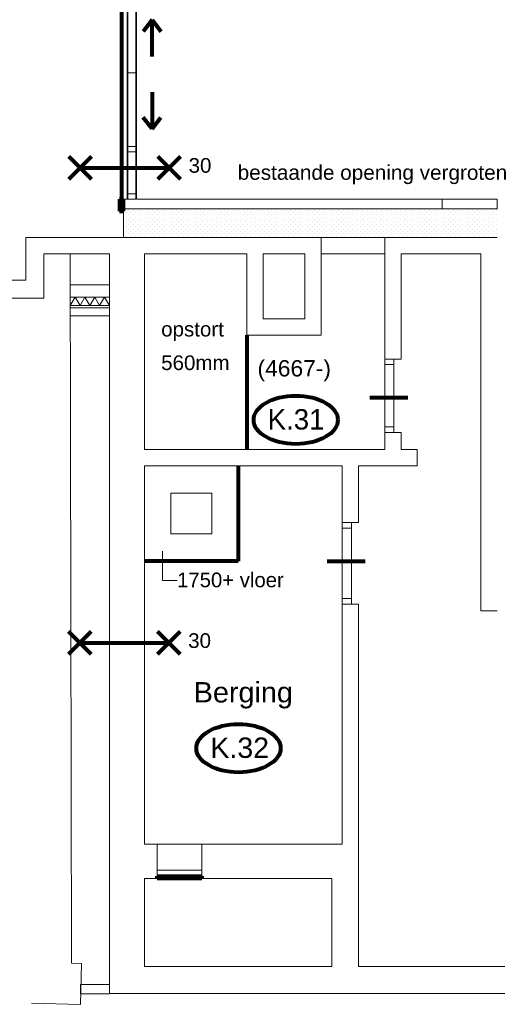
# Model space of a CAD drawing. Header units: millimetres. Extents: x -90830 to 24172, y -102460 to 73669.
# Tile 57 of 198: x -57363 to -51509, y 39715 to 51787. Entities that reach past the tile are written whole.
import ezdxf

# ---------------------------------------------------------------- set-up
doc = ezdxf.new("R2010")
doc.units = ezdxf.units.MM
for name, color, linetype, lineweight in [('Algemeen', 253, 'Continuous', 9), ('Algemeen01', 253, 'Continuous', 80), ('B21-BUITENWANDEN_1', 253, 'Continuous', 9), ('K21-BUITENWANDEN_1', 253, 'Continuous', 9), ('K22-BINNENWANDEN_1', 253, 'Continuous', 9), ('Standard', 253, 'Continuous', 9)]:
    doc.layers.add(name, color=color, linetype=linetype, lineweight=lineweight)
doc.styles.add('ARIAL', font='arial.ttf')

msp = doc.modelspace()

# ---------------------------------------------------------------- linework, layer by layer
at = {"layer": 'Algemeen'}
for p, q in [((-55613, 44910), (-55613, 45272)), ((-55434, 44910), (-55613, 44910))]:
    msp.add_line(p, q, dxfattribs=at)
at = {"layer": 'Algemeen01'}
for p, q in [((-56115, 52685), (-56115, 49588)), ((-55741, 51784), (-55848, 51642)), ((-55741, 51334), (-55741, 51784)), ((-55741, 51784), (-55634, 51642)), ((-55741, 50897), (-55741, 50448)), ((-55741, 50448), (-55848, 50589)), ((-55741, 50448), (-55634, 50589)), ((-56623, 49972), (-56762, 50111)), ((-56623, 49972), (-56484, 50111)), ((-55531, 49972), (-55670, 50111)), ((-55531, 49972), (-55392, 50111)), ((-56623, 49972), (-56762, 49833)), ((-56623, 49972), (-55531, 49972)), ((-56623, 49972), (-56484, 49833)), ((-55531, 49972), (-55670, 49833)), ((-55531, 49972), (-55392, 49833)), ((-56089, 49588), (-56139, 49588)), ((-56139, 49588), (-56139, 49438)), ((-56089, 49438), (-56089, 49588)), ((-56089, 49438), (-56089, 49588)), ((-56139, 49438), (-56089, 49438)), ((-51509, 49458), (-51509, 49458)), ((-54579, 47918), (-54579, 46518)), ((-53070, 47157), (-52607, 47157)), ((-54684, 46318), (-54684, 45148)), ((-53593, 45149), (-53130, 45149)), ((-54684, 45148), (-55834, 45148)), ((-56628, 44146), (-56767, 44285)), ((-56628, 44146), (-56489, 44285)), ((-55536, 44146), (-55675, 44285)), ((-55536, 44146), (-55398, 44285)), ((-56628, 44146), (-56767, 44008)), ((-56628, 44146), (-55536, 44146)), ((-56628, 44146), (-56489, 44008)), ((-55536, 44146), (-55675, 44008)), ((-55536, 44146), (-55398, 44008)), ((-55679, 41285), (-55129, 41285)), ((-55679, 41259), (-55679, 41285)), ((-55129, 41259), (-55679, 41259)), ((-55129, 41285), (-55129, 41259))]:
    msp.add_line(p, q, dxfattribs=at)
for centre in [(-53979, 46881), (-54681, 42855)]:
    msp.add_ellipse(centre, major_axis=(516, 0), ratio=0.573767, dxfattribs=at)
at = {"layer": 'B21-BUITENWANDEN_1'}
msp.add_line((-56615, 39835), (-56618, 39836), dxfattribs=at)
at = {"layer": 'K21-BUITENWANDEN_1'}
for p, q in [((-56744, 48918), (-56728, 40218)), ((-56607, 40215), (-56728, 40218)), ((-56618, 39715), (-56607, 40215)), ((-56618, 39715), (-57217, 39728))]:
    msp.add_line(p, q, dxfattribs=at)
at = {"layer": 'K22-BINNENWANDEN_1'}
for p, q in [((-54594, 46590), (-54599, 46590)), ((-55009, 45983), (-55509, 45982)), ((-55509, 45982), (-55509, 45482)), ((-55009, 45983), (-55009, 45483)), ((-55009, 45483), (-55509, 45482))]:
    msp.add_line(p, q, dxfattribs=at)
at = {"layer": 'Standard'}
for p, q in [((-56046, 52685), (-56046, 49585)), ((-56039, 52685), (-56039, 49585)), ((-55939, 49585), (-55939, 52685)), ((-55932, 52685), (-55932, 49585)), ((-56046, 51136), (-56046, 51134)), ((-55932, 51136), (-56046, 51136)), ((-56046, 51134), (-55932, 51134)), ((-55932, 51134), (-55932, 51136)), ((-56046, 50234), (-56046, 50167)), ((-55932, 50234), (-56046, 50234)), ((-55932, 50167), (-55932, 50234)), ((-56046, 50167), (-55932, 50167)), ((-56046, 49652), (-56046, 49585)), ((-55932, 49652), (-56046, 49652)), ((-55932, 49585), (-55932, 49652)), ((-56039, 49588), (-56089, 49588)), ((-56089, 49588), (-56089, 49468)), ((-56046, 49585), (-55932, 49585)), ((-56039, 49585), (-55939, 49585)), ((-51509, 49588), (-55925, 49588)), ((-52184, 49468), (-52184, 49588)), ((-51509, 49468), (-51509, 49588)), ((-51509, 49468), (-56089, 49468)), ((-56089, 49468), (-56089, 49118)), ((-56089, 49468), (-51509, 49468)), ((-56086, 49453), (-56086, 49453)), ((-56086, 49394), (-56086, 49394)), ((-56057, 49424), (-56057, 49424)), ((-56028, 49453), (-56028, 49453)), ((-56028, 49395), (-56028, 49395)), ((-55999, 49424), (-55999, 49424)), ((-55969, 49453), (-55969, 49453)), ((-55969, 49395), (-55969, 49395)), ((-55940, 49424), (-55940, 49424)), ((-55911, 49453), (-55911, 49453)), ((-55911, 49395), (-55911, 49395)), ((-55881, 49424), (-55881, 49424)), ((-55852, 49453), (-55852, 49453)), ((-55852, 49395), (-55852, 49395)), ((-55823, 49424), (-55823, 49424)), ((-55794, 49453), (-55794, 49453)), ((-55794, 49395), (-55794, 49395)), ((-55764, 49424), (-55764, 49424)), ((-55735, 49453), (-55735, 49453)), ((-55735, 49394), (-55735, 49394)), ((-55706, 49424), (-55706, 49424)), ((-55677, 49453), (-55677, 49453)), ((-55677, 49395), (-55677, 49395)), ((-55648, 49424), (-55648, 49424)), ((-55618, 49453), (-55618, 49453)), ((-55618, 49395), (-55618, 49395)), ((-55589, 49424), (-55589, 49424)), ((-55560, 49453), (-55560, 49453)), ((-55560, 49395), (-55560, 49395)), ((-55530, 49424), (-55530, 49424)), ((-55501, 49453), (-55501, 49453)), ((-55501, 49395), (-55501, 49395)), ((-55472, 49424), (-55472, 49424)), ((-55443, 49453), (-55443, 49453)), ((-55443, 49395), (-55443, 49395)), ((-55413, 49424), (-55413, 49424)), ((-55384, 49453), (-55384, 49453)), ((-55384, 49394), (-55384, 49394)), ((-55355, 49424), (-55355, 49424)), ((-55326, 49453), (-55326, 49453)), ((-55326, 49395), (-55326, 49395)), ((-55297, 49424), (-55297, 49424)), ((-55267, 49453), (-55267, 49453)), ((-55267, 49395), (-55267, 49395)), ((-55238, 49424), (-55238, 49424)), ((-55209, 49453), (-55209, 49453)), ((-55209, 49395), (-55209, 49395)), ((-55179, 49424), (-55179, 49424)), ((-55150, 49453), (-55150, 49453)), ((-55150, 49395), (-55150, 49395)), ((-55121, 49424), (-55121, 49424)), ((-55092, 49453), (-55092, 49453)), ((-55092, 49395), (-55092, 49395)), ((-55062, 49424), (-55062, 49424)), ((-55033, 49453), (-55033, 49453)), ((-55033, 49394), (-55033, 49394)), ((-55004, 49424), (-55004, 49424)), ((-54975, 49453), (-54975, 49453)), ((-54975, 49395), (-54975, 49395)), ((-54946, 49424), (-54946, 49424)), ((-54916, 49453), (-54916, 49453)), ((-54916, 49395), (-54916, 49395)), ((-54887, 49424), (-54887, 49424)), ((-54858, 49453), (-54858, 49453)), ((-54858, 49395), (-54858, 49395)), ((-54828, 49424), (-54828, 49424)), ((-54799, 49453), (-54799, 49453)), ((-54799, 49395), (-54799, 49395)), ((-54770, 49424), (-54770, 49424)), ((-54741, 49453), (-54741, 49453)), ((-54741, 49395), (-54741, 49395)), ((-54711, 49424), (-54711, 49424)), ((-54682, 49453), (-54682, 49453)), ((-54682, 49394), (-54682, 49394)), ((-54653, 49424), (-54653, 49424)), ((-54624, 49453), (-54624, 49453)), ((-54624, 49395), (-54624, 49395)), ((-54595, 49424), (-54595, 49424)), ((-54565, 49453), (-54565, 49453)), ((-54565, 49395), (-54565, 49395)), ((-54536, 49424), (-54536, 49424)), ((-54507, 49453), (-54507, 49453)), ((-54507, 49395), (-54507, 49395)), ((-54477, 49424), (-54477, 49424)), ((-54448, 49453), (-54448, 49453)), ((-54448, 49395), (-54448, 49395)), ((-54419, 49424), (-54419, 49424)), ((-54390, 49453), (-54390, 49453)), ((-54390, 49395), (-54390, 49395)), ((-54360, 49424), (-54360, 49424)), ((-54331, 49453), (-54331, 49453)), ((-54331, 49394), (-54331, 49394)), ((-54302, 49424), (-54302, 49424)), ((-54273, 49453), (-54273, 49453)), ((-54273, 49395), (-54273, 49395)), ((-54244, 49424), (-54244, 49424)), ((-54214, 49453), (-54214, 49453)), ((-54214, 49395), (-54214, 49395)), ((-54185, 49424), (-54185, 49424)), ((-54156, 49453), (-54156, 49453)), ((-54156, 49395), (-54156, 49395)), ((-54126, 49424), (-54126, 49424)), ((-54097, 49453), (-54097, 49453)), ((-54097, 49395), (-54097, 49395)), ((-54068, 49424), (-54068, 49424)), ((-54039, 49453), (-54039, 49453)), ((-54039, 49395), (-54039, 49395)), ((-54009, 49424), (-54009, 49424)), ((-53980, 49453), (-53980, 49453)), ((-53980, 49394), (-53980, 49394)), ((-53951, 49424), (-53951, 49424)), ((-53922, 49453), (-53922, 49453)), ((-53922, 49395), (-53922, 49395)), ((-53893, 49424), (-53893, 49424)), ((-53863, 49453), (-53863, 49453)), ((-53863, 49395), (-53863, 49395)), ((-53834, 49424), (-53834, 49424)), ((-53805, 49453), (-53805, 49453)), ((-53805, 49395), (-53805, 49395)), ((-53775, 49424), (-53775, 49424)), ((-53746, 49453), (-53746, 49453)), ((-53746, 49395), (-53746, 49395)), ((-53717, 49424), (-53717, 49424)), ((-53688, 49453), (-53688, 49453)), ((-53688, 49395), (-53688, 49395)), ((-53658, 49424), (-53658, 49424)), ((-53629, 49453), (-53629, 49453)), ((-53629, 49394), (-53629, 49394)), ((-53600, 49424), (-53600, 49424)), ((-53571, 49453), (-53571, 49453)), ((-53571, 49395), (-53571, 49395)), ((-53542, 49424), (-53542, 49424)), ((-53512, 49453), (-53512, 49453)), ((-53512, 49395), (-53512, 49395)), ((-53483, 49424), (-53483, 49424)), ((-53454, 49453), (-53454, 49453)), ((-53454, 49395), (-53454, 49395)), ((-53424, 49424), (-53424, 49424)), ((-53395, 49453), (-53395, 49453)), ((-53395, 49395), (-53395, 49395)), ((-53366, 49424), (-53366, 49424)), ((-53337, 49453), (-53337, 49453)), ((-53337, 49395), (-53337, 49395)), ((-53307, 49424), (-53307, 49424)), ((-53278, 49453), (-53278, 49453)), ((-53278, 49394), (-53278, 49394)), ((-53249, 49424), (-53249, 49424)), ((-53220, 49453), (-53220, 49453)), ((-53220, 49395), (-53220, 49395)), ((-53191, 49424), (-53191, 49424)), ((-53161, 49453), (-53161, 49453)), ((-53161, 49395), (-53161, 49395)), ((-53132, 49424), (-53132, 49424)), ((-53103, 49453), (-53103, 49453)), ((-53103, 49395), (-53103, 49395)), ((-53073, 49424), (-53073, 49424)), ((-53044, 49453), (-53044, 49453)), ((-53044, 49395), (-53044, 49395)), ((-53015, 49424), (-53015, 49424)), ((-52986, 49453), (-52986, 49453)), ((-52986, 49395), (-52986, 49395)), ((-52956, 49424), (-52956, 49424)), ((-52927, 49453), (-52927, 49453)), ((-52927, 49394), (-52927, 49394)), ((-52898, 49424), (-52898, 49424)), ((-52869, 49453), (-52869, 49453)), ((-52869, 49395), (-52869, 49395)), ((-52840, 49424), (-52840, 49424)), ((-52810, 49453), (-52810, 49453)), ((-52810, 49395), (-52810, 49395)), ((-52781, 49424), (-52781, 49424)), ((-52752, 49453), (-52752, 49453)), ((-52752, 49395), (-52752, 49395)), ((-52722, 49424), (-52722, 49424)), ((-52693, 49453), (-52693, 49453)), ((-52693, 49395), (-52693, 49395)), ((-52664, 49424), (-52664, 49424)), ((-52635, 49453), (-52635, 49453)), ((-52635, 49395), (-52635, 49395)), ((-52605, 49424), (-52605, 49424)), ((-52576, 49453), (-52576, 49453)), ((-52576, 49394), (-52576, 49394)), ((-52547, 49424), (-52547, 49424)), ((-52518, 49453), (-52518, 49453)), ((-52518, 49395), (-52518, 49395)), ((-52489, 49424), (-52489, 49424)), ((-52459, 49453), (-52459, 49453)), ((-52459, 49395), (-52459, 49395)), ((-52430, 49424), (-52430, 49424)), ((-52401, 49453), (-52401, 49453)), ((-52401, 49395), (-52401, 49395)), ((-52371, 49424), (-52371, 49424)), ((-52342, 49453), (-52342, 49453)), ((-52342, 49395), (-52342, 49395)), ((-52313, 49424), (-52313, 49424)), ((-52284, 49453), (-52284, 49453)), ((-52284, 49395), (-52284, 49395)), ((-52254, 49424), (-52254, 49424)), ((-52225, 49453), (-52225, 49453)), ((-52225, 49394), (-52225, 49394)), ((-52196, 49424), (-52196, 49424)), ((-52184, 49468), (-52094, 49468)), ((-52167, 49453), (-52167, 49453)), ((-52167, 49395), (-52167, 49395)), ((-52138, 49424), (-52138, 49424)), ((-52108, 49453), (-52108, 49453)), ((-52108, 49395), (-52108, 49395)), ((-52079, 49424), (-52079, 49424)), ((-52050, 49453), (-52050, 49453)), ((-52050, 49395), (-52050, 49395)), ((-52020, 49424), (-52020, 49424)), ((-51991, 49453), (-51991, 49453)), ((-51991, 49395), (-51991, 49395)), ((-51962, 49424), (-51962, 49424)), ((-51933, 49453), (-51933, 49453)), ((-51933, 49395), (-51933, 49395)), ((-51903, 49424), (-51903, 49424)), ((-51874, 49453), (-51874, 49453)), ((-51874, 49394), (-51874, 49394)), ((-51845, 49424), (-51845, 49424)), ((-51816, 49453), (-51816, 49453)), ((-51816, 49395), (-51816, 49395)), ((-51787, 49424), (-51787, 49424)), ((-51757, 49453), (-51757, 49453)), ((-51757, 49395), (-51757, 49395)), ((-51728, 49424), (-51728, 49424)), ((-51699, 49453), (-51699, 49453)), ((-51699, 49395), (-51699, 49395)), ((-51669, 49424), (-51669, 49424)), ((-51640, 49453), (-51640, 49453)), ((-51640, 49395), (-51640, 49395)), ((-51611, 49424), (-51611, 49424)), ((-51582, 49453), (-51582, 49453)), ((-51582, 49395), (-51582, 49395)), ((-51552, 49424), (-51552, 49424)), ((-51523, 49453), (-51523, 49453)), ((-51523, 49394), (-51523, 49394)), ((-56086, 49336), (-56086, 49336)), ((-56086, 49278), (-56086, 49278)), ((-56057, 49365), (-56057, 49365)), ((-56057, 49307), (-56057, 49307)), ((-56028, 49336), (-56028, 49336)), ((-56028, 49278), (-56028, 49278)), ((-55999, 49365), (-55999, 49365)), ((-55999, 49307), (-55999, 49307)), ((-55969, 49336), (-55969, 49336)), ((-55969, 49278), (-55969, 49278)), ((-55940, 49365), (-55940, 49365)), ((-55940, 49307), (-55940, 49307)), ((-55911, 49336), (-55911, 49336)), ((-55911, 49278), (-55911, 49278)), ((-55881, 49365), (-55881, 49365)), ((-55881, 49307), (-55881, 49307)), ((-55852, 49336), (-55852, 49336)), ((-55852, 49336), (-55852, 49336)), ((-55852, 49278), (-55852, 49278)), ((-55823, 49365), (-55823, 49365)), ((-55823, 49307), (-55823, 49307)), ((-55794, 49336), (-55794, 49336)), ((-55794, 49278), (-55794, 49278)), ((-55764, 49365), (-55764, 49365)), ((-55764, 49307), (-55764, 49307)), ((-55735, 49336), (-55735, 49336)), ((-55735, 49278), (-55735, 49278)), ((-55706, 49365), (-55706, 49365)), ((-55706, 49307), (-55706, 49307)), ((-55677, 49336), (-55677, 49336)), ((-55677, 49278), (-55677, 49278)), ((-55648, 49365), (-55648, 49365)), ((-55648, 49307), (-55648, 49307)), ((-55618, 49336), (-55618, 49336)), ((-55618, 49278), (-55618, 49278)), ((-55589, 49365), (-55589, 49365)), ((-55589, 49307), (-55589, 49307)), ((-55560, 49336), (-55560, 49336)), ((-55560, 49278), (-55560, 49278)), ((-55530, 49365), (-55530, 49365)), ((-55530, 49307), (-55530, 49307)), ((-55501, 49336), (-55501, 49336)), ((-55501, 49336), (-55501, 49336)), ((-55501, 49278), (-55501, 49278)), ((-55472, 49365), (-55472, 49365)), ((-55472, 49307), (-55472, 49307)), ((-55443, 49336), (-55443, 49336)), ((-55443, 49278), (-55443, 49278)), ((-55413, 49365), (-55413, 49365)), ((-55413, 49307), (-55413, 49307)), ((-55384, 49336), (-55384, 49336)), ((-55384, 49278), (-55384, 49278)), ((-55355, 49365), (-55355, 49365)), ((-55355, 49307), (-55355, 49307)), ((-55326, 49336), (-55326, 49336)), ((-55326, 49278), (-55326, 49278)), ((-55297, 49365), (-55297, 49365)), ((-55297, 49307), (-55297, 49307)), ((-55267, 49336), (-55267, 49336)), ((-55267, 49278), (-55267, 49278)), ((-55238, 49365), (-55238, 49365)), ((-55238, 49307), (-55238, 49307)), ((-55209, 49336), (-55209, 49336)), ((-55209, 49278), (-55209, 49278)), ((-55179, 49365), (-55179, 49365)), ((-55179, 49307), (-55179, 49307)), ((-55150, 49336), (-55150, 49336)), ((-55150, 49336), (-55150, 49336)), ((-55150, 49278), (-55150, 49278)), ((-55121, 49365), (-55121, 49365)), ((-55121, 49307), (-55121, 49307)), ((-55092, 49336), (-55092, 49336)), ((-55092, 49278), (-55092, 49278)), ((-55062, 49365), (-55062, 49365)), ((-55062, 49307), (-55062, 49307)), ((-55033, 49336), (-55033, 49336)), ((-55033, 49278), (-55033, 49278)), ((-55004, 49365), (-55004, 49365)), ((-55004, 49307), (-55004, 49307)), ((-54975, 49336), (-54975, 49336)), ((-54975, 49278), (-54975, 49278)), ((-54946, 49365), (-54946, 49365)), ((-54946, 49307), (-54946, 49307)), ((-54916, 49336), (-54916, 49336)), ((-54916, 49278), (-54916, 49278)), ((-54887, 49365), (-54887, 49365)), ((-54887, 49307), (-54887, 49307)), ((-54858, 49336), (-54858, 49336)), ((-54858, 49278), (-54858, 49278)), ((-54828, 49365), (-54828, 49365)), ((-54828, 49307), (-54828, 49307)), ((-54799, 49336), (-54799, 49336)), ((-54799, 49336), (-54799, 49336)), ((-54799, 49278), (-54799, 49278)), ((-54770, 49365), (-54770, 49365)), ((-54770, 49307), (-54770, 49307)), ((-54741, 49336), (-54741, 49336)), ((-54741, 49278), (-54741, 49278)), ((-54711, 49365), (-54711, 49365)), ((-54711, 49307), (-54711, 49307)), ((-54682, 49336), (-54682, 49336)), ((-54682, 49278), (-54682, 49278)), ((-54653, 49365), (-54653, 49365)), ((-54653, 49307), (-54653, 49307)), ((-54624, 49336), (-54624, 49336)), ((-54624, 49278), (-54624, 49278)), ((-54595, 49365), (-54595, 49365)), ((-54595, 49307), (-54595, 49307)), ((-54565, 49336), (-54565, 49336)), ((-54565, 49278), (-54565, 49278)), ((-54536, 49365), (-54536, 49365)), ((-54536, 49307), (-54536, 49307)), ((-54507, 49336), (-54507, 49336)), ((-54507, 49278), (-54507, 49278)), ((-54477, 49365), (-54477, 49365)), ((-54477, 49307), (-54477, 49307)), ((-54448, 49336), (-54448, 49336)), ((-54448, 49336), (-54448, 49336)), ((-54448, 49278), (-54448, 49278)), ((-54419, 49365), (-54419, 49365)), ((-54419, 49307), (-54419, 49307)), ((-54390, 49336), (-54390, 49336)), ((-54390, 49278), (-54390, 49278)), ((-54360, 49365), (-54360, 49365)), ((-54360, 49307), (-54360, 49307)), ((-54331, 49336), (-54331, 49336)), ((-54331, 49278), (-54331, 49278)), ((-54302, 49365), (-54302, 49365)), ((-54302, 49307), (-54302, 49307)), ((-54273, 49336), (-54273, 49336)), ((-54273, 49278), (-54273, 49278)), ((-54244, 49365), (-54244, 49365)), ((-54244, 49307), (-54244, 49307)), ((-54214, 49336), (-54214, 49336)), ((-54214, 49278), (-54214, 49278)), ((-54185, 49365), (-54185, 49365)), ((-54185, 49307), (-54185, 49307)), ((-54156, 49336), (-54156, 49336)), ((-54156, 49278), (-54156, 49278)), ((-54126, 49365), (-54126, 49365)), ((-54126, 49307), (-54126, 49307)), ((-54097, 49336), (-54097, 49336)), ((-54097, 49336), (-54097, 49336)), ((-54097, 49278), (-54097, 49278)), ((-54068, 49365), (-54068, 49365)), ((-54068, 49307), (-54068, 49307)), ((-54039, 49336), (-54039, 49336)), ((-54039, 49278), (-54039, 49278)), ((-54009, 49365), (-54009, 49365)), ((-54009, 49307), (-54009, 49307)), ((-53980, 49336), (-53980, 49336)), ((-53980, 49278), (-53980, 49278)), ((-53951, 49365), (-53951, 49365)), ((-53951, 49307), (-53951, 49307)), ((-53922, 49336), (-53922, 49336)), ((-53922, 49278), (-53922, 49278)), ((-53893, 49365), (-53893, 49365)), ((-53893, 49307), (-53893, 49307)), ((-53863, 49336), (-53863, 49336)), ((-53863, 49278), (-53863, 49278)), ((-53834, 49365), (-53834, 49365)), ((-53834, 49307), (-53834, 49307)), ((-53805, 49336), (-53805, 49336)), ((-53805, 49278), (-53805, 49278)), ((-53775, 49365), (-53775, 49365)), ((-53775, 49307), (-53775, 49307)), ((-53746, 49336), (-53746, 49336)), ((-53746, 49336), (-53746, 49336)), ((-53746, 49278), (-53746, 49278)), ((-53717, 49365), (-53717, 49365)), ((-53717, 49307), (-53717, 49307)), ((-53688, 49336), (-53688, 49336)), ((-53688, 49278), (-53688, 49278)), ((-53658, 49365), (-53658, 49365)), ((-53658, 49307), (-53658, 49307)), ((-53629, 49336), (-53629, 49336)), ((-53629, 49278), (-53629, 49278)), ((-53600, 49365), (-53600, 49365)), ((-53600, 49307), (-53600, 49307)), ((-53571, 49336), (-53571, 49336)), ((-53571, 49278), (-53571, 49278)), ((-53542, 49365), (-53542, 49365)), ((-53542, 49307), (-53542, 49307)), ((-53512, 49336), (-53512, 49336)), ((-53512, 49278), (-53512, 49278)), ((-53483, 49365), (-53483, 49365)), ((-53483, 49307), (-53483, 49307)), ((-53454, 49336), (-53454, 49336)), ((-53454, 49278), (-53454, 49278)), ((-53424, 49365), (-53424, 49365)), ((-53424, 49307), (-53424, 49307)), ((-53395, 49336), (-53395, 49336)), ((-53395, 49336), (-53395, 49336)), ((-53395, 49278), (-53395, 49278)), ((-53366, 49365), (-53366, 49365)), ((-53366, 49307), (-53366, 49307)), ((-53337, 49336), (-53337, 49336)), ((-53337, 49278), (-53337, 49278)), ((-53307, 49365), (-53307, 49365)), ((-53307, 49307), (-53307, 49307)), ((-53278, 49336), (-53278, 49336)), ((-53278, 49278), (-53278, 49278)), ((-53249, 49365), (-53249, 49365)), ((-53249, 49307), (-53249, 49307)), ((-53220, 49336), (-53220, 49336)), ((-53220, 49278), (-53220, 49278)), ((-53191, 49365), (-53191, 49365)), ((-53191, 49307), (-53191, 49307)), ((-53161, 49336), (-53161, 49336)), ((-53161, 49278), (-53161, 49278)), ((-53132, 49365), (-53132, 49365)), ((-53132, 49307), (-53132, 49307)), ((-53103, 49336), (-53103, 49336)), ((-53103, 49278), (-53103, 49278)), ((-53073, 49365), (-53073, 49365)), ((-53073, 49307), (-53073, 49307)), ((-53044, 49336), (-53044, 49336)), ((-53044, 49336), (-53044, 49336)), ((-53044, 49278), (-53044, 49278)), ((-53015, 49365), (-53015, 49365)), ((-53015, 49307), (-53015, 49307)), ((-52986, 49336), (-52986, 49336)), ((-52986, 49278), (-52986, 49278)), ((-52956, 49365), (-52956, 49365)), ((-52956, 49307), (-52956, 49307)), ((-52927, 49336), (-52927, 49336)), ((-52927, 49278), (-52927, 49278)), ((-52898, 49365), (-52898, 49365)), ((-52898, 49307), (-52898, 49307)), ((-52869, 49336), (-52869, 49336)), ((-52869, 49278), (-52869, 49278)), ((-52840, 49365), (-52840, 49365)), ((-52840, 49307), (-52840, 49307)), ((-52810, 49336), (-52810, 49336)), ((-52810, 49278), (-52810, 49278)), ((-52781, 49365), (-52781, 49365)), ((-52781, 49307), (-52781, 49307)), ((-52752, 49336), (-52752, 49336)), ((-52752, 49278), (-52752, 49278)), ((-52722, 49365), (-52722, 49365)), ((-52722, 49307), (-52722, 49307)), ((-52693, 49336), (-52693, 49336)), ((-52693, 49336), (-52693, 49336)), ((-52693, 49278), (-52693, 49278)), ((-52664, 49365), (-52664, 49365)), ((-52664, 49307), (-52664, 49307)), ((-52635, 49336), (-52635, 49336)), ((-52635, 49278), (-52635, 49278)), ((-52605, 49365), (-52605, 49365)), ((-52605, 49307), (-52605, 49307)), ((-52576, 49336), (-52576, 49336)), ((-52576, 49278), (-52576, 49278)), ((-52547, 49365), (-52547, 49365)), ((-52547, 49307), (-52547, 49307)), ((-52518, 49336), (-52518, 49336)), ((-52518, 49278), (-52518, 49278)), ((-52489, 49365), (-52489, 49365)), ((-52489, 49307), (-52489, 49307)), ((-52459, 49336), (-52459, 49336)), ((-52459, 49278), (-52459, 49278)), ((-52430, 49365), (-52430, 49365)), ((-52430, 49307), (-52430, 49307)), ((-52401, 49336), (-52401, 49336)), ((-52401, 49278), (-52401, 49278)), ((-52371, 49365), (-52371, 49365)), ((-52371, 49307), (-52371, 49307)), ((-52342, 49336), (-52342, 49336)), ((-52342, 49336), (-52342, 49336)), ((-52342, 49278), (-52342, 49278)), ((-52313, 49365), (-52313, 49365)), ((-52313, 49307), (-52313, 49307)), ((-52284, 49336), (-52284, 49336)), ((-52284, 49278), (-52284, 49278)), ((-52254, 49365), (-52254, 49365)), ((-52254, 49307), (-52254, 49307)), ((-52225, 49336), (-52225, 49336)), ((-52225, 49278), (-52225, 49278)), ((-52196, 49365), (-52196, 49365)), ((-52196, 49307), (-52196, 49307)), ((-52167, 49336), (-52167, 49336)), ((-52167, 49278), (-52167, 49278)), ((-52138, 49365), (-52138, 49365)), ((-52138, 49307), (-52138, 49307)), ((-52108, 49336), (-52108, 49336)), ((-52108, 49278), (-52108, 49278)), ((-52079, 49365), (-52079, 49365)), ((-52079, 49307), (-52079, 49307)), ((-52050, 49336), (-52050, 49336)), ((-52050, 49278), (-52050, 49278)), ((-52020, 49365), (-52020, 49365)), ((-52020, 49307), (-52020, 49307)), ((-51991, 49336), (-51991, 49336)), ((-51991, 49336), (-51991, 49336)), ((-51991, 49278), (-51991, 49278)), ((-51962, 49365), (-51962, 49365)), ((-51962, 49307), (-51962, 49307)), ((-51933, 49336), (-51933, 49336)), ((-51933, 49278), (-51933, 49278)), ((-51903, 49365), (-51903, 49365)), ((-51903, 49307), (-51903, 49307)), ((-51874, 49336), (-51874, 49336)), ((-51874, 49278), (-51874, 49278)), ((-51845, 49365), (-51845, 49365)), ((-51845, 49307), (-51845, 49307)), ((-51816, 49336), (-51816, 49336)), ((-51816, 49278), (-51816, 49278)), ((-51787, 49365), (-51787, 49365)), ((-51787, 49307), (-51787, 49307)), ((-51757, 49336), (-51757, 49336)), ((-51757, 49278), (-51757, 49278)), ((-51728, 49365), (-51728, 49365)), ((-51728, 49307), (-51728, 49307)), ((-51699, 49336), (-51699, 49336)), ((-51699, 49278), (-51699, 49278)), ((-51669, 49365), (-51669, 49365)), ((-51669, 49307), (-51669, 49307)), ((-51640, 49336), (-51640, 49336)), ((-51640, 49336), (-51640, 49336)), ((-51640, 49278), (-51640, 49278)), ((-51611, 49365), (-51611, 49365)), ((-51611, 49307), (-51611, 49307)), ((-51582, 49336), (-51582, 49336)), ((-51582, 49278), (-51582, 49278)), ((-51552, 49365), (-51552, 49365)), ((-51552, 49307), (-51552, 49307)), ((-51523, 49336), (-51523, 49336)), ((-51523, 49278), (-51523, 49278)), ((-56086, 49219), (-56086, 49219)), ((-56086, 49161), (-56086, 49161)), ((-56057, 49248), (-56057, 49248)), ((-56057, 49190), (-56057, 49190)), ((-56028, 49219), (-56028, 49219)), ((-56028, 49161), (-56028, 49161)), ((-56028, 49161), (-56028, 49161)), ((-55999, 49248), (-55999, 49248)), ((-55999, 49190), (-55999, 49190)), ((-55969, 49219), (-55969, 49219)), ((-55969, 49161), (-55969, 49161)), ((-55940, 49248), (-55940, 49248)), ((-55940, 49190), (-55940, 49190)), ((-55911, 49219), (-55911, 49219)), ((-55911, 49161), (-55911, 49161)), ((-55881, 49248), (-55881, 49248)), ((-55881, 49190), (-55881, 49190)), ((-55852, 49219), (-55852, 49219)), ((-55852, 49161), (-55852, 49161)), ((-55823, 49248), (-55823, 49248)), ((-55823, 49190), (-55823, 49190)), ((-55794, 49219), (-55794, 49219)), ((-55794, 49161), (-55794, 49161)), ((-55764, 49248), (-55764, 49248)), ((-55764, 49190), (-55764, 49190)), ((-55735, 49219), (-55735, 49219)), ((-55735, 49161), (-55735, 49161)), ((-55706, 49248), (-55706, 49248)), ((-55706, 49190), (-55706, 49190)), ((-55677, 49219), (-55677, 49219)), ((-55677, 49161), (-55677, 49161)), ((-55677, 49161), (-55677, 49161)), ((-55648, 49248), (-55648, 49248)), ((-55648, 49190), (-55648, 49190)), ((-55618, 49219), (-55618, 49219)), ((-55618, 49161), (-55618, 49161)), ((-55589, 49248), (-55589, 49248)), ((-55589, 49190), (-55589, 49190)), ((-55560, 49219), (-55560, 49219)), ((-55560, 49161), (-55560, 49161)), ((-55530, 49248), (-55530, 49248)), ((-55530, 49190), (-55530, 49190)), ((-55501, 49219), (-55501, 49219)), ((-55501, 49161), (-55501, 49161)), ((-55472, 49248), (-55472, 49248)), ((-55472, 49190), (-55472, 49190)), ((-55443, 49219), (-55443, 49219)), ((-55443, 49161), (-55443, 49161)), ((-55413, 49248), (-55413, 49248)), ((-55413, 49190), (-55413, 49190)), ((-55384, 49219), (-55384, 49219)), ((-55384, 49161), (-55384, 49161)), ((-55355, 49248), (-55355, 49248)), ((-55355, 49190), (-55355, 49190)), ((-55326, 49219), (-55326, 49219)), ((-55326, 49161), (-55326, 49161)), ((-55326, 49161), (-55326, 49161)), ((-55297, 49248), (-55297, 49248)), ((-55297, 49190), (-55297, 49190)), ((-55267, 49219), (-55267, 49219)), ((-55267, 49161), (-55267, 49161)), ((-55238, 49248), (-55238, 49248)), ((-55238, 49190), (-55238, 49190)), ((-55209, 49219), (-55209, 49219)), ((-55209, 49161), (-55209, 49161)), ((-55179, 49248), (-55179, 49248)), ((-55179, 49190), (-55179, 49190)), ((-55150, 49219), (-55150, 49219)), ((-55150, 49161), (-55150, 49161)), ((-55121, 49248), (-55121, 49248)), ((-55121, 49190), (-55121, 49190)), ((-55092, 49219), (-55092, 49219)), ((-55092, 49161), (-55092, 49161)), ((-55062, 49248), (-55062, 49248)), ((-55062, 49190), (-55062, 49190)), ((-55033, 49219), (-55033, 49219)), ((-55033, 49161), (-55033, 49161)), ((-55004, 49248), (-55004, 49248)), ((-55004, 49190), (-55004, 49190)), ((-54975, 49219), (-54975, 49219)), ((-54975, 49161), (-54975, 49161)), ((-54975, 49161), (-54975, 49161)), ((-54946, 49248), (-54946, 49248)), ((-54946, 49190), (-54946, 49190)), ((-54916, 49219), (-54916, 49219)), ((-54916, 49161), (-54916, 49161)), ((-54887, 49248), (-54887, 49248)), ((-54887, 49190), (-54887, 49190)), ((-54858, 49219), (-54858, 49219)), ((-54858, 49161), (-54858, 49161)), ((-54828, 49248), (-54828, 49248)), ((-54828, 49190), (-54828, 49190)), ((-54799, 49219), (-54799, 49219)), ((-54799, 49161), (-54799, 49161)), ((-54770, 49248), (-54770, 49248)), ((-54770, 49190), (-54770, 49190)), ((-54741, 49219), (-54741, 49219)), ((-54741, 49161), (-54741, 49161)), ((-54711, 49248), (-54711, 49248)), ((-54711, 49190), (-54711, 49190)), ((-54682, 49219), (-54682, 49219)), ((-54682, 49161), (-54682, 49161)), ((-54653, 49248), (-54653, 49248)), ((-54653, 49190), (-54653, 49190)), ((-54624, 49219), (-54624, 49219)), ((-54624, 49161), (-54624, 49161)), ((-54624, 49161), (-54624, 49161)), ((-54595, 49248), (-54595, 49248)), ((-54595, 49190), (-54595, 49190)), ((-54565, 49219), (-54565, 49219)), ((-54565, 49161), (-54565, 49161)), ((-54536, 49248), (-54536, 49248)), ((-54536, 49190), (-54536, 49190)), ((-54507, 49219), (-54507, 49219)), ((-54507, 49161), (-54507, 49161)), ((-54477, 49248), (-54477, 49248)), ((-54477, 49190), (-54477, 49190)), ((-54448, 49219), (-54448, 49219)), ((-54448, 49161), (-54448, 49161)), ((-54419, 49248), (-54419, 49248)), ((-54419, 49190), (-54419, 49190)), ((-54390, 49219), (-54390, 49219)), ((-54390, 49161), (-54390, 49161)), ((-54360, 49248), (-54360, 49248)), ((-54360, 49190), (-54360, 49190)), ((-54331, 49219), (-54331, 49219)), ((-54331, 49161), (-54331, 49161)), ((-54302, 49248), (-54302, 49248)), ((-54302, 49190), (-54302, 49190)), ((-54273, 49219), (-54273, 49219)), ((-54273, 49161), (-54273, 49161)), ((-54273, 49161), (-54273, 49161)), ((-54244, 49248), (-54244, 49248)), ((-54244, 49190), (-54244, 49190)), ((-54214, 49219), (-54214, 49219)), ((-54214, 49161), (-54214, 49161)), ((-54185, 49248), (-54185, 49248)), ((-54185, 49190), (-54185, 49190)), ((-54156, 49219), (-54156, 49219)), ((-54156, 49161), (-54156, 49161)), ((-54126, 49248), (-54126, 49248)), ((-54126, 49190), (-54126, 49190)), ((-54097, 49219), (-54097, 49219)), ((-54097, 49161), (-54097, 49161)), ((-54068, 49248), (-54068, 49248)), ((-54068, 49190), (-54068, 49190)), ((-54039, 49219), (-54039, 49219)), ((-54039, 49161), (-54039, 49161)), ((-54009, 49248), (-54009, 49248)), ((-54009, 49190), (-54009, 49190)), ((-53980, 49219), (-53980, 49219)), ((-53980, 49161), (-53980, 49161)), ((-53951, 49248), (-53951, 49248)), ((-53951, 49190), (-53951, 49190)), ((-53922, 49219), (-53922, 49219)), ((-53922, 49161), (-53922, 49161)), ((-53922, 49161), (-53922, 49161)), ((-53893, 49248), (-53893, 49248)), ((-53893, 49190), (-53893, 49190)), ((-53863, 49219), (-53863, 49219)), ((-53863, 49161), (-53863, 49161)), ((-53834, 49248), (-53834, 49248)), ((-53834, 49190), (-53834, 49190)), ((-53805, 49219), (-53805, 49219)), ((-53805, 49161), (-53805, 49161)), ((-53775, 49248), (-53775, 49248)), ((-53775, 49190), (-53775, 49190)), ((-53746, 49219), (-53746, 49219)), ((-53746, 49161), (-53746, 49161)), ((-53717, 49248), (-53717, 49248)), ((-53717, 49190), (-53717, 49190)), ((-53688, 49219), (-53688, 49219)), ((-53688, 49161), (-53688, 49161)), ((-53658, 49248), (-53658, 49248)), ((-53658, 49190), (-53658, 49190)), ((-53629, 49219), (-53629, 49219)), ((-53629, 49161), (-53629, 49161)), ((-53600, 49248), (-53600, 49248)), ((-53600, 49190), (-53600, 49190)), ((-53571, 49219), (-53571, 49219)), ((-53571, 49161), (-53571, 49161)), ((-53571, 49161), (-53571, 49161)), ((-53542, 49248), (-53542, 49248)), ((-53542, 49190), (-53542, 49190)), ((-53512, 49219), (-53512, 49219)), ((-53512, 49161), (-53512, 49161)), ((-53483, 49248), (-53483, 49248)), ((-53483, 49190), (-53483, 49190)), ((-53454, 49219), (-53454, 49219)), ((-53454, 49161), (-53454, 49161)), ((-53424, 49248), (-53424, 49248)), ((-53424, 49190), (-53424, 49190)), ((-53395, 49219), (-53395, 49219)), ((-53395, 49161), (-53395, 49161)), ((-53366, 49248), (-53366, 49248)), ((-53366, 49190), (-53366, 49190)), ((-53337, 49219), (-53337, 49219)), ((-53337, 49161), (-53337, 49161)), ((-53307, 49248), (-53307, 49248)), ((-53307, 49190), (-53307, 49190)), ((-53278, 49219), (-53278, 49219)), ((-53278, 49161), (-53278, 49161)), ((-53249, 49248), (-53249, 49248)), ((-53249, 49190), (-53249, 49190)), ((-53220, 49219), (-53220, 49219)), ((-53220, 49161), (-53220, 49161)), ((-53220, 49161), (-53220, 49161)), ((-53191, 49248), (-53191, 49248)), ((-53191, 49190), (-53191, 49190)), ((-53161, 49219), (-53161, 49219)), ((-53161, 49161), (-53161, 49161)), ((-53132, 49248), (-53132, 49248)), ((-53132, 49190), (-53132, 49190)), ((-53103, 49219), (-53103, 49219)), ((-53103, 49161), (-53103, 49161)), ((-53073, 49248), (-53073, 49248)), ((-53073, 49190), (-53073, 49190)), ((-53044, 49219), (-53044, 49219)), ((-53044, 49161), (-53044, 49161)), ((-53015, 49248), (-53015, 49248)), ((-53015, 49190), (-53015, 49190)), ((-52986, 49219), (-52986, 49219)), ((-52986, 49161), (-52986, 49161)), ((-52956, 49248), (-52956, 49248)), ((-52956, 49190), (-52956, 49190)), ((-52927, 49219), (-52927, 49219)), ((-52927, 49161), (-52927, 49161)), ((-52898, 49248), (-52898, 49248)), ((-52898, 49190), (-52898, 49190)), ((-52869, 49219), (-52869, 49219)), ((-52869, 49161), (-52869, 49161)), ((-52869, 49161), (-52869, 49161)), ((-52840, 49248), (-52840, 49248)), ((-52840, 49190), (-52840, 49190)), ((-52810, 49219), (-52810, 49219)), ((-52810, 49161), (-52810, 49161)), ((-52781, 49248), (-52781, 49248)), ((-52781, 49190), (-52781, 49190)), ((-52752, 49219), (-52752, 49219)), ((-52752, 49161), (-52752, 49161)), ((-52722, 49248), (-52722, 49248)), ((-52722, 49190), (-52722, 49190)), ((-52693, 49219), (-52693, 49219)), ((-52693, 49161), (-52693, 49161)), ((-52664, 49248), (-52664, 49248)), ((-52664, 49190), (-52664, 49190)), ((-52635, 49219), (-52635, 49219)), ((-52635, 49161), (-52635, 49161)), ((-52605, 49248), (-52605, 49248)), ((-52605, 49190), (-52605, 49190)), ((-52576, 49219), (-52576, 49219)), ((-52576, 49161), (-52576, 49161)), ((-52547, 49248), (-52547, 49248)), ((-52547, 49190), (-52547, 49190)), ((-52518, 49219), (-52518, 49219)), ((-52518, 49161), (-52518, 49161)), ((-52518, 49161), (-52518, 49161)), ((-52489, 49248), (-52489, 49248)), ((-52489, 49190), (-52489, 49190)), ((-52459, 49219), (-52459, 49219)), ((-52459, 49161), (-52459, 49161)), ((-52430, 49248), (-52430, 49248)), ((-52430, 49190), (-52430, 49190)), ((-52401, 49219), (-52401, 49219)), ((-52401, 49161), (-52401, 49161)), ((-52371, 49248), (-52371, 49248)), ((-52371, 49190), (-52371, 49190)), ((-52342, 49219), (-52342, 49219)), ((-52342, 49161), (-52342, 49161)), ((-52313, 49248), (-52313, 49248)), ((-52313, 49190), (-52313, 49190)), ((-52284, 49219), (-52284, 49219)), ((-52284, 49161), (-52284, 49161)), ((-52254, 49248), (-52254, 49248)), ((-52254, 49190), (-52254, 49190)), ((-52225, 49219), (-52225, 49219)), ((-52225, 49161), (-52225, 49161)), ((-52196, 49248), (-52196, 49248)), ((-52196, 49190), (-52196, 49190)), ((-52167, 49219), (-52167, 49219)), ((-52167, 49161), (-52167, 49161)), ((-52167, 49161), (-52167, 49161)), ((-52138, 49248), (-52138, 49248)), ((-52138, 49190), (-52138, 49190)), ((-52108, 49219), (-52108, 49219)), ((-52108, 49161), (-52108, 49161)), ((-52079, 49248), (-52079, 49248)), ((-52079, 49190), (-52079, 49190)), ((-52050, 49219), (-52050, 49219)), ((-52050, 49161), (-52050, 49161)), ((-52020, 49248), (-52020, 49248)), ((-52020, 49190), (-52020, 49190)), ((-51991, 49219), (-51991, 49219)), ((-51991, 49161), (-51991, 49161)), ((-51962, 49248), (-51962, 49248)), ((-51962, 49190), (-51962, 49190)), ((-51933, 49219), (-51933, 49219)), ((-51933, 49161), (-51933, 49161)), ((-51903, 49248), (-51903, 49248)), ((-51903, 49190), (-51903, 49190)), ((-51874, 49219), (-51874, 49219)), ((-51874, 49161), (-51874, 49161)), ((-51845, 49248), (-51845, 49248)), ((-51845, 49190), (-51845, 49190)), ((-51816, 49219), (-51816, 49219)), ((-51816, 49161), (-51816, 49161)), ((-51816, 49161), (-51816, 49161)), ((-51787, 49248), (-51787, 49248)), ((-51787, 49190), (-51787, 49190)), ((-51757, 49219), (-51757, 49219)), ((-51757, 49161), (-51757, 49161)), ((-51728, 49248), (-51728, 49248)), ((-51728, 49190), (-51728, 49190)), ((-51699, 49219), (-51699, 49219)), ((-51699, 49161), (-51699, 49161)), ((-51669, 49248), (-51669, 49248)), ((-51669, 49190), (-51669, 49190)), ((-51640, 49219), (-51640, 49219)), ((-51640, 49161), (-51640, 49161)), ((-51611, 49248), (-51611, 49248)), ((-51611, 49190), (-51611, 49190)), ((-51582, 49219), (-51582, 49219)), ((-51582, 49161), (-51582, 49161)), ((-51552, 49248), (-51552, 49248)), ((-51552, 49190), (-51552, 49190)), ((-51523, 49219), (-51523, 49219)), ((-51523, 49161), (-51523, 49161)), ((-57289, 49118), (-57289, 48593)), ((-57069, 49118), (-57289, 49118)), ((-53669, 49118), (-57069, 49118)), ((-56089, 49118), (-51509, 49118)), ((-56057, 49132), (-56057, 49132)), ((-55998, 49132), (-55998, 49132)), ((-55940, 49132), (-55940, 49132)), ((-55881, 49132), (-55881, 49132)), ((-55823, 49131), (-55823, 49131)), ((-55764, 49132), (-55764, 49132)), ((-55706, 49132), (-55706, 49132)), ((-55647, 49132), (-55647, 49132)), ((-55589, 49132), (-55589, 49132)), ((-55530, 49132), (-55530, 49132)), ((-55472, 49131), (-55472, 49131)), ((-55413, 49132), (-55413, 49132)), ((-55355, 49132), (-55355, 49132)), ((-55296, 49132), (-55296, 49132)), ((-55238, 49132), (-55238, 49132)), ((-55179, 49132), (-55179, 49132)), ((-55121, 49131), (-55121, 49131)), ((-55062, 49132), (-55062, 49132)), ((-55004, 49132), (-55004, 49132)), ((-54945, 49132), (-54945, 49132)), ((-54887, 49132), (-54887, 49132)), ((-54828, 49132), (-54828, 49132)), ((-54770, 49131), (-54770, 49131)), ((-54711, 49132), (-54711, 49132)), ((-54653, 49132), (-54653, 49132)), ((-54594, 49132), (-54594, 49132)), ((-54536, 49132), (-54536, 49132)), ((-54477, 49132), (-54477, 49132)), ((-54419, 49131), (-54419, 49131)), ((-54360, 49132), (-54360, 49132)), ((-54302, 49132), (-54302, 49132)), ((-54243, 49132), (-54243, 49132)), ((-54185, 49132), (-54185, 49132)), ((-54126, 49132), (-54126, 49132)), ((-54068, 49131), (-54068, 49131)), ((-54009, 49132), (-54009, 49132)), ((-53951, 49132), (-53951, 49132)), ((-53892, 49132), (-53892, 49132)), ((-53834, 49132), (-53834, 49132)), ((-53775, 49132), (-53775, 49132)), ((-53717, 49131), (-53717, 49131)), ((-53669, 49004), (-53669, 49118)), ((-52889, 49118), (-53669, 49118)), ((-53669, 49118), (-53669, 49004)), ((-53658, 49132), (-53658, 49132)), ((-53600, 49132), (-53600, 49132)), ((-53541, 49132), (-53541, 49132)), ((-53483, 49132), (-53483, 49132)), ((-53424, 49132), (-53424, 49132)), ((-53366, 49131), (-53366, 49131)), ((-53307, 49132), (-53307, 49132)), ((-53249, 49132), (-53249, 49132)), ((-53190, 49132), (-53190, 49132)), ((-53132, 49132), (-53132, 49132)), ((-53073, 49132), (-53073, 49132)), ((-53015, 49131), (-53015, 49131)), ((-52956, 49132), (-52956, 49132)), ((-52898, 49132), (-52898, 49132)), ((-51709, 49118), (-52889, 49118)), ((-52889, 49118), (-52889, 48918)), ((-52889, 48918), (-52889, 49118)), ((-52839, 49132), (-52839, 49132)), ((-52781, 49132), (-52781, 49132)), ((-52722, 49132), (-52722, 49132)), ((-52664, 49131), (-52664, 49131)), ((-52605, 49132), (-52605, 49132)), ((-52547, 49132), (-52547, 49132)), ((-52488, 49132), (-52488, 49132)), ((-52430, 49132), (-52430, 49132)), ((-52371, 49132), (-52371, 49132)), ((-52313, 49131), (-52313, 49131)), ((-52254, 49132), (-52254, 49132)), ((-52196, 49132), (-52196, 49132)), ((-52137, 49132), (-52137, 49132)), ((-52079, 49132), (-52079, 49132)), ((-52020, 49132), (-52020, 49132)), ((-51962, 49131), (-51962, 49131)), ((-51903, 49132), (-51903, 49132)), ((-51845, 49132), (-51845, 49132)), ((-51786, 49132), (-51786, 49132)), ((-51728, 49132), (-51728, 49132)), ((-51509, 49118), (-51709, 49118)), ((-51669, 49132), (-51669, 49132)), ((-51611, 49131), (-51611, 49131)), ((-51552, 49132), (-51552, 49132)), ((-57069, 48918), (-56264, 48918)), ((-57069, 48373), (-57069, 48918)), ((-56264, 48918), (-56264, 48535)), ((-55834, 48918), (-54579, 48918)), ((-55834, 46518), (-55834, 48918)), ((-54579, 48918), (-54579, 47918)), ((-54379, 48918), (-53869, 48918)), ((-54379, 48118), (-54379, 48918)), ((-53869, 48918), (-53869, 48118)), ((-53669, 48918), (-53669, 49004)), ((-53669, 49004), (-53669, 48918)), ((-53669, 47918), (-53669, 48918)), ((-53669, 48918), (-52889, 48918)), ((-52889, 48918), (-52889, 47627)), ((-52689, 48918), (-51709, 48918)), ((-52689, 47627), (-52689, 48918)), ((-52184, 48918), (-52274, 48918)), ((-52184, 48918), (-52094, 48918)), ((-51709, 48918), (-51709, 44538)), ((-57289, 48593), (-57996, 48593)), ((-56264, 48535), (-56744, 48535)), ((-56744, 48535), (-56744, 48385)), ((-56264, 48535), (-56264, 48385)), ((-56264, 48385), (-56264, 48535)), ((-58001, 48373), (-57289, 48373)), ((-57289, 48373), (-57069, 48373)), ((-56744, 48285), (-56684, 48385)), ((-56264, 48385), (-56744, 48385)), ((-56744, 48385), (-56744, 48285)), ((-56744, 48385), (-56264, 48385)), ((-56684, 48385), (-56624, 48285)), ((-56624, 48285), (-56564, 48385)), ((-56564, 48385), (-56504, 48285)), ((-56504, 48285), (-56444, 48385)), ((-56444, 48385), (-56384, 48285)), ((-56384, 48285), (-56324, 48385)), ((-56324, 48385), (-56264, 48285)), ((-56264, 48285), (-56264, 48385)), ((-56264, 48385), (-56264, 48285)), ((-56744, 48285), (-56264, 48285)), ((-56264, 48285), (-56744, 48285)), ((-56744, 48285), (-56744, 48255)), ((-56264, 48255), (-56744, 48255)), ((-56744, 48255), (-56744, 48155)), ((-56744, 48255), (-56264, 48255)), ((-56264, 48285), (-56264, 48286)), ((-56264, 48285), (-56264, 48255)), ((-56264, 48255), (-56264, 48285)), ((-56264, 48155), (-56264, 48255)), ((-56264, 48255), (-56264, 39848)), ((-56744, 48155), (-56264, 48155)), ((-53869, 48118), (-54379, 48118)), ((-54579, 47918), (-54379, 47918)), ((-54379, 47918), (-53869, 47918)), ((-53869, 47918), (-53669, 47918)), ((-52889, 47560), (-52889, 47627)), ((-52889, 47627), (-52775, 47627)), ((-52889, 47627), (-52889, 46727)), ((-52775, 47627), (-52889, 47627)), ((-52775, 47627), (-52889, 47627)), ((-52889, 47627), (-52889, 46727)), ((-52775, 47627), (-52775, 47560)), ((-52775, 47627), (-52775, 46727)), ((-52689, 47627), (-52775, 47627)), ((-52775, 46727), (-52775, 47627)), ((-52775, 47560), (-52889, 47560)), ((-52889, 46727), (-52889, 46794)), ((-52889, 46794), (-52775, 46794)), ((-52775, 46727), (-52889, 46727)), ((-52889, 46727), (-52775, 46727)), ((-52889, 46727), (-52775, 46727)), ((-52889, 46727), (-52889, 46518)), ((-52775, 46794), (-52775, 46727)), ((-52775, 46727), (-52689, 46727)), ((-52689, 46518), (-52689, 46727)), ((-52889, 46518), (-55834, 46518)), ((-52489, 46518), (-52689, 46518)), ((-52489, 46318), (-52489, 46518)), ((-55834, 46318), (-53409, 46318)), ((-55834, 41679), (-55834, 46318)), ((-53409, 46318), (-53409, 45622)), ((-53209, 46318), (-52489, 46318)), ((-53209, 45622), (-53209, 46318)), ((-53295, 45622), (-53409, 45622)), ((-53409, 45622), (-53409, 45555)), ((-53409, 44622), (-53409, 45622)), ((-53295, 45622), (-53409, 45622)), ((-53295, 45622), (-53409, 45622)), ((-53409, 45622), (-53409, 44622)), ((-53409, 45555), (-53295, 45555)), ((-53295, 45555), (-53295, 45622)), ((-53295, 44622), (-53295, 45622)), ((-53209, 45622), (-53295, 45622)), ((-53295, 44622), (-53295, 45622)), ((-53295, 44689), (-53409, 44689)), ((-53409, 44689), (-53409, 44622)), ((-53295, 44622), (-53295, 44689)), ((-53409, 44622), (-53295, 44622)), ((-53409, 44622), (-53295, 44622)), ((-53409, 44622), (-53295, 44622)), ((-53409, 44622), (-53409, 41679)), ((-53295, 44622), (-53209, 44622)), ((-53209, 41679), (-53209, 44622)), ((-51709, 44538), (-51509, 44538)), ((-55679, 41679), (-55834, 41679)), ((-55679, 41679), (-55679, 41359)), ((-55129, 41679), (-55679, 41679)), ((-55129, 41359), (-55129, 41679)), ((-53539, 41679), (-55129, 41679)), ((-53409, 41679), (-53539, 41679)), ((-53209, 40178), (-53209, 41679)), ((-55679, 41359), (-55679, 41259)), ((-55129, 41359), (-55679, 41359)), ((-55679, 41359), (-55679, 41259)), ((-55129, 41259), (-55129, 41359)), ((-55129, 41259), (-55129, 41359)), ((-55834, 41259), (-55679, 41259)), ((-55834, 40178), (-55834, 41259)), ((-55679, 41259), (-55129, 41259)), ((-55679, 41259), (-55129, 41259)), ((-55129, 41259), (-53539, 41259)), ((-53539, 41259), (-53539, 40178)), ((-53539, 40178), (-55834, 40178)), ((-42649, 40178), (-53209, 40178)), ((-56264, 39959), (-56618, 39959)), ((-56618, 39959), (-56618, 39845)), ((-56264, 39845), (-56264, 39959)), ((-56618, 39845), (-56264, 39845)), ((-56264, 39848), (-55834, 39848)), ((-55834, 39848), (-42649, 39848))]:
    msp.add_line(p, q, dxfattribs=at)

# ---------------------------------------------------------------- texts
at = {"layer": 'Algemeen', "attachment_point": 7, "style": 'ARIAL'}
for s, insert, char_height, width in [('\\W1.00;30', (-55293, 49908), 180, 371.98), ('\\W1.01;bestaande\\~opening\\~vergroten', (-54691, 49770), 180, 3381.56), ('\\W1.00;opstort', (-55629, 47849), 180, 861.03), ('\\W1.00;560mm', (-55629, 47489), 180, 933.28), ('\\W1.00;(4667-)', (-54448, 47353), 200, 1007.09), ('\\W0.97;K.31', (-54324, 46759), 250, 842.47), ('\\W0.99;1750+\\~vloer', (-55434, 44826), 180, 1418.51), ('\\W1.00;30', (-55298, 44082), 180, 371.98), ('\\W1.01;Berging', (-55230, 43341), 250, 1338.15), ('\\W1.00;K.32', (-55025, 42733), 250, 845.72)]:
    msp.add_mtext(s, dxfattribs=dict(at, insert=insert, char_height=char_height, width=width))

doc.saveas('drawing.dxf')
